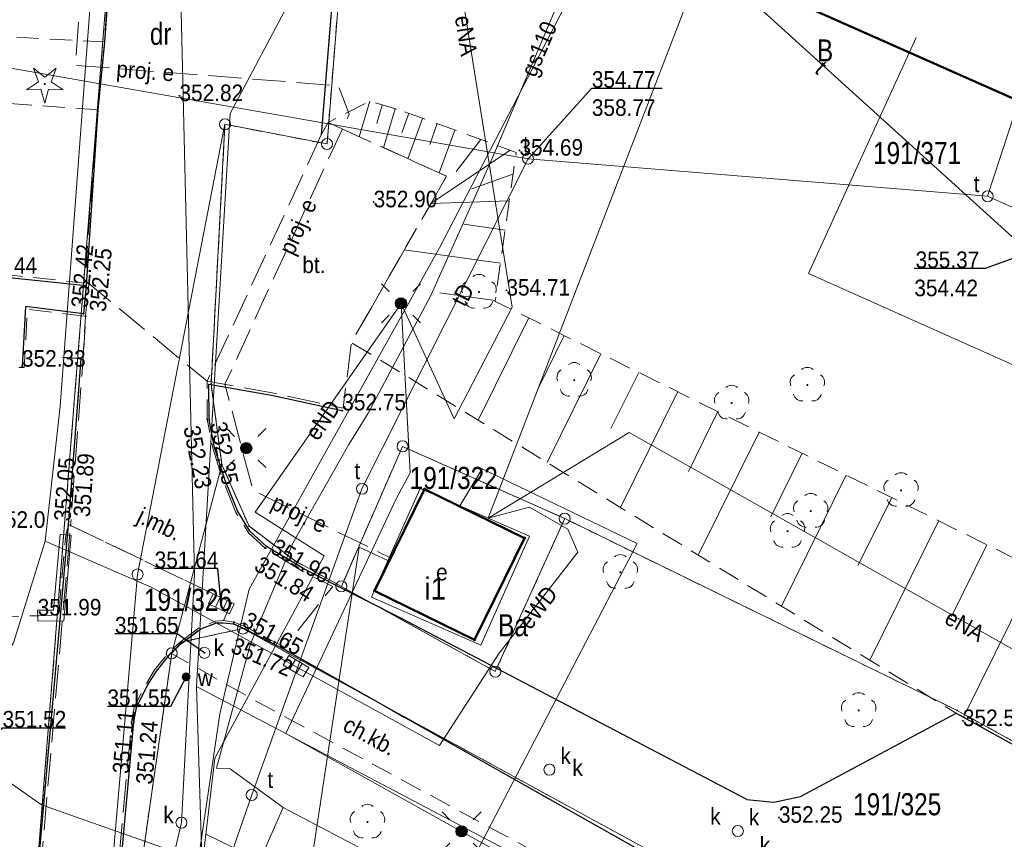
# Model space of a CAD drawing. Header units: metres. Extents: x 6605396 to 6605688, y 5559202 to 5559407.
# Tile 8 of 12: x 6605605 to 6605649, y 5559301 to 5559338. Entities that reach past the tile are written whole.
import ezdxf

# ---------------------------------------------------------------- set-up
doc = ezdxf.new("R2010")
doc.units = ezdxf.units.M
doc.header["$MEASUREMENT"] = 0
for name, pattern in [('1.0_0.5', [1.5, 1, -0.5]), ('1.5_0.5', [2, 1.5, -0.5]), ('219-500', [0]), ('egug-500', [1, 0.5, -0.5])]:
    doc.linetypes.add(name, pattern=pattern)
doc.layers.get('0').update_dxf_attribs({"color": 2, "linetype": 'CONTINUOUS', "lineweight": 5})
for name, color, linetype in [('000 Inne (niezydentyfikowane)', 7, 'CONTINUOUS'), ('202-punkt graniczny', 7, 'CONTINUOUS'), ('203-punkt graniczny', 7, 'CONTINUOUS'), ('210-oznaczenie konturu użytku gruntowego', 7, 'CONTINUOUS'), ('211-numer działki ewidencyjnej', 7, 'CONTINUOUS'), ('218-kontur użytku gruntowego', 7, 'CONTINUOUS'), ('219-działka ewidencyjna', 7, 'CONTINUOUS'), ('312-budynek ewidencyjny', 7, 'CONTINUOUS'), ('312-oznaczenie budynku ewidencyjnego-Atr117', 7, 'CONTINUOUS'), ('chodnik', 7, 'CONTINUOUS'), ('chodnik-Atr17', 7, 'CONTINUOUS'), ('drzewo iglaste', 7, 'CONTINUOUS'), ('drzewo liściaste', 7, 'CONTINUOUS'), ('jezdnia', 7, 'CONTINUOUS'), ('jezdnia-Atr17', 7, 'CONTINUOUS'), ('komora podziemna', 7, 'CONTINUOUS'), ('kratka ściekowa', 7, 'CONTINUOUS'), ('krawężnik', 7, 'CONTINUOUS'), ('maszt oświetleniowy', 7, 'CONTINUOUS'), ('obszar utwardzony', 7, 'CONTINUOUS'), ('obszar utwardzony-Atr17', 7, 'CONTINUOUS'), ('pikieta naturalna-Atr2', 7, 'CONTINUOUS'), ('pikieta sztuczna', 7, 'CONTINUOUS'), ('pikieta sztuczna-Atr2', 7, 'CONTINUOUS'), ('przewód ciepłowniczy', 7, 'CONTINUOUS'), ('przewód elektroenergetyczny podziemny', 7, 'CONTINUOUS'), ('przewód elektroenergetyczny podziemny - ob. projektowany', 7, 'CONTINUOUS'), ('przewód elektroenergetyczny podziemny - ob. projektowany-Atr1', 7, 'CONTINUOUS'), ('przewód elektroenergetyczny podziemny-Atr1', 7, 'CONTINUOUS'), ('przewód gazowy', 7, 'CONTINUOUS'), ('przewód gazowy-Atr1', 7, 'CONTINUOUS'), ('przewód kanalizacyjny', 7, 'CONTINUOUS'), ('przewód telekomunikacyjny podziemny', 7, 'CONTINUOUS'), ('przewód telekomunikacyjny podziemny-Atr1', 7, 'CONTINUOUS'), ('przewód wodociągowy', 7, 'CONTINUOUS'), ('Punkt budynku', 7, 'CONTINUOUS'), ('rzedna', 7, 'CONTINUOUS'), ('rzedna-Atr2', 7, 'CONTINUOUS'), ('rzedna-Atr3', 7, 'CONTINUOUS'), ('skarpa nieumocniona', 7, 'CONTINUOUS'), ('studnia kanalizacyjna', 7, 'CONTINUOUS'), ('studnia kanalizacyjna-Atr17', 7, 'CONTINUOUS'), ('szafa elektroenergetyczna lub kontener', 7, 'CONTINUOUS'), ('szafa elektroenergetyczna lub kontener-Atr17', 7, 'CONTINUOUS'), ('właz do komory lub kanału - okrągły', 7, 'CONTINUOUS'), ('właz do komory lub kanału - okrągły-Atr17', 7, 'CONTINUOUS'), ('zasuwa lub zawór', 7, 'CONTINUOUS'), ('zasuwa lub zawór-Atr17', 7, 'CONTINUOUS'), ('ściana oporowa (linia)', 7, 'CONTINUOUS')]:
    doc.layers.add(name, color=color, linetype=linetype)
doc.styles.get("Standard").update_dxf_attribs({"font": 'Working1250.shx', "width": 0.75})
doc.linetypes.add('otdn_500', pattern='A,5,0,[21,ksztalty.shx,S=0.5,R=0,X=-1,Y=0]', length=5)

# ---------------------------------------------------------------- blocks, each defined once
blk = doc.blocks.new('PUNKTBUD')
at = {"color": 0}
blk.add_circle((0, 0), 0.045, dxfattribs=at)
blk = doc.blocks.new('202')
at = {"color": 0, "linetype": 'Continuous', "lineweight": 0}
blk.add_circle((0, 0), 0.25, dxfattribs=at)
blk = doc.blocks.new('203')
at = {"linetype": 'Continuous', "lineweight": 0}
h = blk.add_hatch(color=0, dxfattribs=at)
edge = h.paths.add_edge_path()
edge.add_arc((0, 0), 0.045, 0, 360)
blk = doc.blocks.new('OP021')
at = {"linetype": 'Continuous', "lineweight": 13}
h = blk.add_hatch(color=0, dxfattribs=at)
edge = h.paths.add_edge_path()
edge.add_arc((0, 0), 0.05, 0, 360)
at = {"color": 0, "linetype": 'Continuous', "lineweight": 13}
for centre, start, end in [((-0.38, 0.124), 121.308, 202.548), ((0, 0.4), 49.272, 130.728), ((0.38, 0.124), 337.452, 58.692), ((-0.235, -0.324), 193.221, 274.871), ((0.235, -0.324), 265.129, 346.779)]:
    blk.add_arc(centre, 0.4, start, end, dxfattribs=at)
blk = doc.blocks.new('US15')
at = {"color": 0, "linetype": 'Continuous', "lineweight": 13}
blk.add_circle((0, 0), 0.25, dxfattribs=at)
blk = doc.blocks.new('US22')
at = {"color": 0, "linetype": 'Continuous', "lineweight": 13}
blk.add_circle((0, 0), 0.25, dxfattribs=at)
blk = doc.blocks.new('PW01')
at = {"linetype": 'Continuous', "lineweight": 13}
h = blk.add_hatch(color=0, dxfattribs=at)
edge = h.paths.add_edge_path()
edge.add_arc((0, 0), 0.045, 0, 360)
blk = doc.blocks.new('SUEM')
at = {"linetype": 'Continuous'}
h = blk.add_hatch(color=0, dxfattribs=at)
h.dxf.hatch_style = 1
edge = h.paths.add_edge_path()
edge.add_arc((0, 0), 0.25, 0, 360)
at = {"color": 0, "linetype": 'Continuous'}
for p, q in [((-0.53, 0.531), (-0.882, 0.885)), ((0.532, 0.531), (0.884, 0.885)), ((-0.53, -0.53), (-0.882, -0.883)), ((0.532, -0.53), (0.884, -0.883))]:
    blk.add_line(p, q, dxfattribs=at)
blk.add_circle((0, 0), 0.25, dxfattribs=at)
blk = doc.blocks.new('US05')
at = {"color": 0, "linetype": 'Continuous', "lineweight": 13}
for p, q in [((-0.525, -0.25), (-0.525, 0.25)), ((-0.525, 0.25), (-0.175, 0.25)), ((-0.175, -0.25), (-0.175, 0.25)), ((-0.175, 0.25), (0.175, 0.25)), ((0.175, -0.25), (0.175, 0.25)), ((0.175, 0.25), (0.525, 0.25)), ((0.525, -0.25), (0.525, 0.25)), ((-0.525, -0.25), (-0.175, -0.25)), ((-0.175, -0.25), (0.175, -0.25)), ((0.175, -0.25), (0.525, -0.25))]:
    blk.add_line(p, q, dxfattribs=at)
blk = doc.blocks.new('US25')
at = {"linetype": 'Continuous', "lineweight": 0}
h = blk.add_hatch(color=0, dxfattribs=at)
edge = h.paths.add_edge_path()
edge.add_arc((0, 0), 0.2, 0, 360)
blk = doc.blocks.new('OP011')
at = {"linetype": 'Continuous', "lineweight": 13}
h = blk.add_hatch(color=0, dxfattribs=at)
edge = h.paths.add_edge_path()
edge.add_arc((0, 0), 0.05, 0, 360)
at = {"color": 0, "linetype": 'Continuous', "lineweight": 13}
for p, q in [((-0.283, 0.093), (-0.512, 0.706)), ((-0.512, 0.706), (0, 0.299)), ((0, 0.299), (0.512, 0.706)), ((0.512, 0.706), (0.283, 0.093)), ((-0.828, -0.268), (-0.283, 0.093)), ((0.283, 0.093), (0.828, -0.268)), ((-0.175, -0.24), (-0.828, -0.268)), ((0, -0.87), (-0.175, -0.24)), ((0.175, -0.24), (0, -0.87)), ((0.828, -0.268), (0.175, -0.24))]:
    blk.add_line(p, q, dxfattribs=at)

msp = doc.modelspace()

# ---------------------------------------------------------------- linework, layer by layer
at = {"layer": '000 Inne (niezydentyfikowane)', "color": 7, "linetype": 'Continuous', "lineweight": 13}
for p, q in [((6605620.48, 5559334.76), (6605619.99, 5559333.15)), ((6605621.04, 5559334.58), (6605620.79, 5559333.75)), ((6605621.63, 5559334.41), (6605621.1, 5559332.65)), ((6605622.24, 5559334.21), (6605621.92, 5559333.32)), ((6605622.87, 5559333.98), (6605622.2, 5559332.15)), ((6605623.53, 5559333.74), (6605623.19, 5559332.8)), ((6605624.32, 5559333.45), (6605623.61, 5559331.51)), ((6605625.51, 5559333.02), (6605624.38, 5559331.57)), ((6605626.83, 5559332.54), (6605623.24, 5559330.12)), ((6605626.96, 5559331.45), (6605625.1, 5559330.78)), ((6605626.79, 5559330.24), (6605623.24, 5559330.12)), ((6605626.61, 5559328.92), (6605624.73, 5559329.19)), ((6605626.39, 5559327.42), (6605622.04, 5559328.03)), ((6605626.16, 5559325.73), (6605623.64, 5559326.08)), ((6605627.67, 5559324.94), (6605625.38, 5559320.31)), ((6605629.28, 5559324.14), (6605628.1, 5559321.75)), ((6605630.94, 5559323.32), (6605628.5, 5559318.39)), ((6605632.65, 5559322.47), (6605631.39, 5559319.93)), ((6605634.42, 5559321.6), (6605631.82, 5559316.36)), ((6605636.24, 5559320.7), (6605634.9, 5559317.99)), ((6605638.11, 5559319.77), (6605635.35, 5559314.19)), ((6605640.05, 5559318.81), (6605638.63, 5559315.93)), ((6605642.05, 5559317.82), (6605639.11, 5559311.89)), ((6605644.11, 5559316.8), (6605642.59, 5559313.74)), ((6605646.23, 5559315.74), (6605643.11, 5559309.44)), ((6605648.42, 5559314.66), (6605646.81, 5559311.41)), ((6605650.66, 5559313.55), (6605647.35, 5559306.85))]:
    msp.add_line(p, q, dxfattribs=at)
at = {"layer": '218-kontur użytku gruntowego', "color": 3, "linetype": 'egug-500', "lineweight": 18, "flags": 128}
for points in [[(6605609.72, 5559354.26), (6605604.2, 5559284.6)], [(6605604.2, 5559284.6), (6605609.72, 5559354.26)], [(6605618.54, 5559332.82), (6605620.24, 5559354.19)], [(6605620.24, 5559354.19), (6605618.54, 5559332.82)], [(6605613.29, 5559321.94), (6605613.92, 5559333.71)], [(6605613.92, 5559333.71), (6605613.29, 5559321.94)], [(6605613.92, 5559333.71), (6605618.54, 5559332.82)], [(6605618.54, 5559332.82), (6605613.92, 5559333.71)], [(6605613.78, 5559318.29), (6605613.29, 5559321.94)], [(6605613.29, 5559321.94), (6605613.78, 5559318.29)], [(6605621.96, 5559319.12), (6605619.19, 5559312.78)], [(6605619.19, 5559312.78), (6605621.96, 5559319.12)], [(6605629.3, 5559315.85), (6605621.96, 5559319.12)], [(6605621.96, 5559319.12), (6605629.3, 5559315.85)], [(6605615.01, 5559315.51), (6605613.78, 5559318.29)], [(6605613.78, 5559318.29), (6605615.01, 5559315.51)], [(6605626.16, 5559308.92), (6605629.3, 5559315.85)], [(6605629.3, 5559315.85), (6605626.16, 5559308.92)], [(6605647.07, 5559307.16), (6605629.3, 5559315.85)], [(6605629.3, 5559315.85), (6605647.07, 5559307.16)], [(6605617.09, 5559313.93), (6605615.01, 5559315.51)], [(6605615.01, 5559315.51), (6605617.09, 5559313.93)], [(6605619.19, 5559312.78), (6605617.09, 5559313.93)], [(6605617.09, 5559313.93), (6605619.19, 5559312.78)], [(6605619.19, 5559312.78), (6605626.16, 5559308.92)], [(6605626.16, 5559308.92), (6605619.19, 5559312.78)], [(6605611.97, 5559310.26), (6605614.73, 5559310.87)], [(6605614.73, 5559310.87), (6605611.97, 5559310.26)], [(6605614.73, 5559310.87), (6605652.307, 5559290.333)], [(6605652.307, 5559290.333), (6605614.73, 5559310.87)], [(6605611.51, 5559309.75), (6605611.97, 5559310.26)], [(6605611.97, 5559310.26), (6605611.51, 5559309.75)], [(6605607.82, 5559283.98), (6605611.51, 5559309.75)], [(6605611.51, 5559309.75), (6605607.82, 5559283.98)], [(6605654.99, 5559302.785), (6605647.07, 5559307.16)], [(6605647.07, 5559307.16), (6605654.99, 5559302.785)]]:
    msp.add_lwpolyline(points, dxfattribs=at)
at = {"layer": '219-działka ewidencyjna', "color": 7, "linetype": '219-500', "lineweight": 18, "flags": 128}
for points in [[(6605604.2, 5559284.6), (6605609.72, 5559354.26)], [(6605618.54, 5559332.82), (6605620.24, 5559354.19)], [(6605609.96, 5559313.32), (6605613.92, 5559333.71)], [(6605613.29, 5559321.94), (6605613.92, 5559333.71)], [(6605618.54, 5559332.82), (6605613.92, 5559333.71)], [(6605613.78, 5559318.29), (6605613.29, 5559321.94)], [(6605621.96, 5559319.12), (6605619.19, 5559312.78)], [(6605621.96, 5559319.12), (6605629.3, 5559315.85)], [(6605613.78, 5559318.29), (6605611.51, 5559309.75)], [(6605613.78, 5559318.29), (6605615.01, 5559315.51)], [(6605626.16, 5559308.92), (6605629.3, 5559315.85)], [(6605647.07, 5559307.16), (6605629.3, 5559315.85)], [(6605617.09, 5559313.93), (6605615.01, 5559315.51)], [(6605619.19, 5559312.78), (6605617.09, 5559313.93)], [(6605606.02, 5559267.7), (6605609.96, 5559313.32)], [(6605626.16, 5559308.92), (6605619.19, 5559312.78)], [(6605611.97, 5559310.26), (6605614.73, 5559310.87)], [(6605652.307, 5559290.333), (6605614.73, 5559310.87)], [(6605611.51, 5559309.75), (6605611.97, 5559310.26)], [(6605607.82, 5559283.98), (6605611.51, 5559309.75)], [(6605654.99, 5559302.785), (6605647.07, 5559307.16)]]:
    msp.add_lwpolyline(points, dxfattribs=at)
at = {"layer": '312-budynek ewidencyjny', "color": 7, "linetype": 'Continuous', "lineweight": 50, "flags": 128}
for points in [[(6605653.18, 5559333.3), (6605637.27, 5559340.36)], [(6605620.69, 5559312.58), (6605622.95, 5559317.19)], [(6605622.95, 5559317.19), (6605627.48, 5559314.97)], [(6605627.48, 5559314.97), (6605625.22, 5559310.36)], [(6605625.22, 5559310.36), (6605620.69, 5559312.58)]]:
    msp.add_lwpolyline(points, dxfattribs=at)
at = {"layer": 'chodnik', "color": 7, "linetype": '1.0_0.5', "lineweight": 18, "flags": 128}
for points in [[(6605578.25, 5559347), (6605578.32, 5559345.27), (6605593.55, 5559345.92), (6605594.11, 5559338.72), (6605589.56, 5559335.44), (6605592.25, 5559334.09), (6605593.05, 5559333.25), (6605593.35, 5559327.1), (6605589.77, 5559326.72), (6605589.39, 5559330.13), (6605588.09, 5559330.01), (6605588, 5559322.84), (6605589.93, 5559322.81), (6605589.93, 5559324.73), (6605593.06, 5559324.94), (6605593.08, 5559322.97), (6605590.07, 5559322.71), (6605590.17, 5559317.09), (6605590.25, 5559315.58), (6605590.43, 5559311.83), (6605594.1, 5559312.1), (6605594.47, 5559303.46), (6605597.19, 5559303.54), (6605601.51, 5559303.65), (6605601.17, 5559311.35), (6605605.44, 5559311.45), (6605606.39, 5559311.46), (6605606.71, 5559315.11), (6605606.83, 5559315.56), (6605607.41, 5559323.08), (6605607.5, 5559323.21), (6605607.61, 5559325.02), (6605604.97, 5559325.33), (6605604.83, 5559322.69), (6605597.5, 5559322.99), (6605596.32, 5559344.19), (6605608.96, 5559344.88), (6605609.07, 5559347.98), (6605587.24, 5559347.16)], [(6605608.84, 5559342.6), (6605603.32, 5559342.78), (6605603.08, 5559337.73), (6605608.46, 5559337.44)], [(6605608.16, 5559334.36), (6605603.49, 5559334.71), (6605602.66, 5559327.05), (6605607.56, 5559326.52)]]:
    msp.add_lwpolyline(points, close=True, dxfattribs=at)
msp.add_lwpolyline([(6605652.294, 5559290.274), (6605639.48, 5559297), (6605616.58, 5559309.93), (6605614.82, 5559310.86), (6605614.31, 5559311.08), (6605613.84, 5559311.13), (6605613.54, 5559311.13), (6605612.82, 5559310.86), (6605611.96, 5559310.2), (6605611.47, 5559309.76), (6605615.3, 5559307.6), (6605632.07, 5559298.53), (6605629.11, 5559292.25), (6605631.87, 5559290.96), (6605634.72, 5559296.88), (6605644.69, 5559291.56), (6605641.83, 5559285.91), (6605644.19, 5559284.69), (6605647.14, 5559290.44), (6605651.757, 5559287.782)], dxfattribs=at)
at = {"layer": 'jezdnia', "color": 7, "linetype": '1.5_0.5', "lineweight": 18, "flags": 128}
for points in [[(6605613.85, 5559311.23), (6605614.32, 5559311.16), (6605614.85, 5559310.95), (6605616.62, 5559310.03), (6605618.8, 5559312.77), (6605617.45, 5559313.45), (6605615.74, 5559314.51), (6605614.98, 5559315.21), (6605614.4, 5559316.15), (6605613.82, 5559317.61), (6605613.37, 5559319.04), (6605613.11, 5559320.35), (6605613.11, 5559322.07), (6605607.76, 5559326.5), (6605607.61, 5559325.02), (6605607.5, 5559323.21), (6605606.93, 5559315.54), (6605614.22, 5559312.04)], [(6605569.83, 5559275.53), (6605570.33, 5559261.6), (6605559.04, 5559261.38), (6605559.35, 5559257.42), (6605570.48, 5559257.58), (6605570.53, 5559256.19), (6605590, 5559256.74), (6605589.61, 5559264.93), (6605589.89, 5559266.69), (6605590.37, 5559268.16), (6605590.76, 5559268.9), (6605592.25, 5559270.75), (6605594.22, 5559271.93), (6605596.3, 5559272.88), (6605597.78, 5559273.42), (6605598.73, 5559273.76), (6605599.9, 5559274.21), (6605601.23, 5559274.94), (6605602.45, 5559275.72), (6605603.71, 5559276.78), (6605604.79, 5559277.86), (6605605.7, 5559279.04), (6605606.53, 5559280.33), (6605607.12, 5559281.69), (6605607.54, 5559283.16), (6605609.69, 5559306.63), (6605609.81, 5559307.3), (6605610.33, 5559308.33), (6605610.73, 5559309), (6605611.42, 5559309.83), (6605611.91, 5559310.27), (6605612.77, 5559310.93), (6605613.51, 5559311.2), (6605613.85, 5559311.23), (6605614.22, 5559312.04), (6605606.93, 5559315.54), (6605605.44, 5559298.46), (6605604.25, 5559284.49), (6605604.04, 5559283.39), (6605603.44, 5559281.98), (6605602.3, 5559280.31), (6605601.2, 5559279.15), (6605599.98, 5559278.22), (6605598.62, 5559277.47), (6605597.22, 5559276.88), (6605596.13, 5559276.62), (6605595.35, 5559276.53), (6605593.39, 5559276.34)]]:
    msp.add_lwpolyline(points, close=True, dxfattribs=at)
at = {"layer": 'krawężnik', "color": 7, "linetype": 'Continuous', "lineweight": 25, "flags": 128}
for points in [[(6605609.07, 5559347.98), (6605608.96, 5559344.88), (6605608.84, 5559342.6), (6605608.46, 5559337.44), (6605608.16, 5559334.36), (6605607.64, 5559326.41), (6605607.52, 5559325.13), (6605604.89, 5559325.45), (6605604.73, 5559322.72)], [(6605619.04, 5559342.65), (6605618.28, 5559333.23)], [(6605602.53, 5559326.93), (6605607.64, 5559326.41)], [(6605605.32, 5559298.46), (6605606.42, 5559310.92), (6605606.83, 5559315.56), (6605607.41, 5559323.08), (6605606.57, 5559323.14)], [(6605637.55, 5559303.12), (6605621.85, 5559311.35), (6605618.86, 5559312.86), (6605617.49, 5559313.58), (6605615.8, 5559314.58), (6605615.04, 5559315.28), (6605614.48, 5559316.2), (6605613.92, 5559317.62), (6605613.44, 5559319.07), (6605613.21, 5559320.33), (6605613.19, 5559321.94), (6605616.03, 5559321.44), (6605619.23, 5559320.74)], [(6605609.79, 5559306.64), (6605609.92, 5559307.29), (6605610.4, 5559308.27), (6605610.82, 5559308.94), (6605611.47, 5559309.76), (6605611.96, 5559310.2), (6605612.82, 5559310.86), (6605613.54, 5559311.13), (6605613.84, 5559311.13), (6605614.31, 5559311.08), (6605614.82, 5559310.86), (6605616.58, 5559309.93)], [(6605652.294, 5559290.274), (6605639.48, 5559297), (6605616.58, 5559309.93)], [(6605637.55, 5559303.12), (6605638.77, 5559303.01), (6605639.97, 5559303.26), (6605647.03, 5559307.03), (6605654.961, 5559302.653)], [(6605596.35, 5559272.77), (6605597.8, 5559273.31), (6605598.75, 5559273.67), (6605599.94, 5559274.11), (6605601.28, 5559274.84), (6605602.51, 5559275.65), (6605603.77, 5559276.68), (6605604.85, 5559277.77), (6605605.79, 5559278.97), (6605606.64, 5559280.26), (6605607.23, 5559281.65), (6605607.66, 5559283.13), (6605609.79, 5559306.64)]]:
    msp.add_lwpolyline(points, dxfattribs=at)
at = {"layer": 'obszar utwardzony', "color": 7, "linetype": '1.5_0.5', "lineweight": 18, "flags": 128}
msp.add_lwpolyline([(6605618.28, 5559333.23), (6605613.11, 5559322.07), (6605616.05, 5559321.55), (6605619.27, 5559320.85), (6605619.64, 5559323.83), (6605623.95, 5559331.36), (6605618.59, 5559333.79)], close=True, dxfattribs=at)
at = {"layer": 'przewód ciepłowniczy', "color": 212, "linetype": 'Continuous', "lineweight": 18, "flags": 128}
msp.add_lwpolyline([(6605658.455, 5559318.864), (6605640.34, 5559326.95), (6605645.21, 5559337.64)], dxfattribs=at)
at = {"layer": 'przewód elektroenergetyczny podziemny', "color": 1, "linetype": 'Continuous', "lineweight": 18, "flags": 128}
for points in [[(6605604.52, 5559363.62), (6605606.51, 5559361.83), (6605608.32, 5559358.74), (6605609.08, 5559355.87), (6605607.65, 5559336.9), (6605606.46, 5559320.95), (6605605.78, 5559314.82)], [(6605626.72, 5559356.94), (6605623.75, 5559351.55), (6605624.46, 5559340.82), (6605626.92, 5559325.43), (6605624.3, 5559320.37), (6605621.89, 5559325.6)], [(6605625.83, 5559315.87), (6605635.99, 5559342.25), (6605642.46, 5559353.77), (6605663.886, 5559344.067)], [(6605615.29, 5559316.14), (6605621.89, 5559325.6)], [(6605621.69, 5559316.77), (6605622.3, 5559317.92), (6605621.89, 5559325.6)], [(6605625.83, 5559315.87), (6605632.22, 5559319.75), (6605655.774, 5559306.426)], [(6605650.54, 5559282.136), (6605642.65, 5559286.52), (6605643.28, 5559288.28), (6605623.86, 5559297.95), (6605632.58, 5559314.72), (6605625.57, 5559318.1), (6605624.56, 5559316.43)], [(6605621.68, 5559316.78), (6605616.68, 5559306.12), (6605624.63, 5559301.68), (6605647.88, 5559288.8), (6605651.54, 5559286.773)], [(6605644.653, 5559254.814), (6605628.25, 5559262.59), (6605609.31, 5559272.34), (6605611.55, 5559288.75), (6605613.46, 5559305), (6605618.41, 5559314.16), (6605615.29, 5559316.14)], [(6605626.33, 5559309.76), (6605629.89, 5559314.33), (6605629.45, 5559315.37), (6605627.7, 5559316.37), (6605625.83, 5559315.87)], [(6605605.78, 5559314.82), (6605604.34, 5559310.22), (6605602.8, 5559307.79), (6605601.04, 5559306.33), (6605599.45, 5559303.65), (6605598.48, 5559292.34), (6605598.06, 5559280.7), (6605596.65, 5559276.26), (6605597.58, 5559272.15), (6605599.05, 5559269.06), (6605604.88, 5559244.04)], [(6605605.78, 5559314.82), (6605610.58, 5559312.74), (6605623.63, 5559305.57), (6605626.33, 5559309.76)], [(6605621.3, 5559313.95), (6605619.99, 5559314.56), (6605617.33, 5559296.9), (6605603.75, 5559299.29)], [(6605650.754, 5559283.128), (6605634.62, 5559291.05), (6605613.06, 5559301.56)]]:
    msp.add_lwpolyline(points, dxfattribs=at)
at = {"layer": 'przewód elektroenergetyczny podziemny - ob. projektowany', "color": 1, "linetype": '1.5_0.5', "lineweight": 18, "flags": 128}
msp.add_lwpolyline([(6605572.376, 5559362.167), (6605604.99, 5559361.31), (6605606.56, 5559357.19), (6605606.89, 5559352.77), (6605607.87, 5559346.42), (6605607.15, 5559336.38), (6605619.05, 5559335.46), (6605619.54, 5559334.17), (6605613.92, 5559321.94), (6605615.18, 5559317.13), (6605621.42, 5559314.07)], dxfattribs=at)
at = {"layer": 'przewód gazowy', "color": 52, "linetype": 'Continuous', "lineweight": 18, "flags": 128}
for points in [[(6605636.72, 5559356.98), (6605636.3, 5559355.87), (6605630.79, 5559343.44), (6605625.96, 5559332.02), (6605623.24, 5559325.96), (6605620.41, 5559320.62), (6605619.53, 5559319.21), (6605617.01, 5559314.76), (6605615.08, 5559310.17), (6605613.54, 5559304.54), (6605614.15, 5559304.51), (6605616.55, 5559302.76)], [(6605641.85, 5559241.808), (6605607.59, 5559257.71), (6605612, 5559295.51), (6605613.69, 5559307), (6605615.02, 5559312.65), (6605623.63, 5559328.12), (6605630.97, 5559342.28)], [(6605616.55, 5559302.76), (6605615.72, 5559300.88), (6605615.42, 5559299.11), (6605615.66, 5559287.56), (6605616.15, 5559274.42), (6605617.7, 5559268.22), (6605617.28, 5559261.71), (6605639.71, 5559250.7), (6605643.357, 5559248.8)], [(6605650.792, 5559283.303), (6605641.08, 5559288.96), (6605633.78, 5559293.21), (6605625.44, 5559298.08), (6605616.55, 5559302.76)]]:
    msp.add_lwpolyline(points, dxfattribs=at)
at = {"layer": 'przewód kanalizacyjny', "color": 34, "linetype": 'Continuous', "lineweight": 18, "flags": 128}
msp.add_lwpolyline([(6605598.22, 5559241.19), (6605600.84, 5559255.41), (6605604.69, 5559271.21), (6605611.95, 5559302.08), (6605612.54, 5559313.34), (6605611.71, 5559348.4), (6605636.19, 5559359.14), (6605647.05, 5559355.53), (6605655.79, 5559351.81), (6605659.73, 5559350.24), (6605664.614, 5559347.448)], dxfattribs=at)
at = {"layer": 'przewód telekomunikacyjny podziemny', "color": 30, "linetype": 'Continuous', "lineweight": 18, "flags": 128}
for points in [[(6605605.87, 5559357.58), (6605603.35, 5559336.41), (6605627.64, 5559332.15), (6605648.45, 5559330.45), (6605659.856, 5559325.366)], [(6605659.404, 5559323.269), (6605650.35, 5559327.91), (6605629.49, 5559346.82)], [(6605648.45, 5559330.45), (6605650.02, 5559335.24)], [(6605613.96, 5559299.94), (6605615.13, 5559303.33), (6605620.12, 5559317.2), (6605627.64, 5559332.15)], [(6605613.96, 5559299.94), (6605605.61, 5559302.88), (6605594.95, 5559310.38), (6605592.71, 5559310.72)]]:
    msp.add_lwpolyline(points, dxfattribs=at)
at = {"layer": 'przewód wodociągowy', "color": 5, "linetype": 'Continuous', "lineweight": 18, "flags": 128}
for points in [[(6605613.76, 5559255.19), (6605614.26, 5559258.54), (6605613.37, 5559284.43), (6605612.63, 5559308.24), (6605614.16, 5559334.2), (6605619.52, 5559344.33), (6605630.28, 5559365.54)], [(6605612.63, 5559308.24), (6605642.94, 5559292.27), (6605651.648, 5559287.278)]]:
    msp.add_lwpolyline(points, dxfattribs=at)
at = {"layer": 'rzedna-Atr2', "color": 7, "flags": 128}
for points in [[(6605627.64, 5559332.15), (6605630.53, 5559335.35), (6605633.681, 5559335.35)], [(6605627.64, 5559332.15), (6605630.53, 5559335.35), (6605633.713, 5559335.35)], [(6605650.35, 5559327.91), (6605648.34, 5559327.18), (6605645.13, 5559327.18)], [(6605650.35, 5559327.91), (6605648.34, 5559327.18), (6605645.189, 5559327.18)], [(6605613.75, 5559311.99), (6605613.59, 5559313.59), (6605610.736, 5559313.59)], [(6605612.99, 5559309.77), (6605611.76, 5559310.63), (6605608.938, 5559310.63)], [(6605612.16, 5559308.68), (6605611.45, 5559307.34), (6605608.596, 5559307.34)], [(6605602.37, 5559303.98), (6605603.85, 5559306.37), (6605606.704, 5559306.37)]]:
    msp.add_lwpolyline(points, dxfattribs=at)
at = {"layer": 'skarpa nieumocniona', "color": 7, "linetype": '1.0_0.5', "lineweight": 18, "flags": 128}
msp.add_lwpolyline([(6605622.05, 5559334.28), (6605627.1, 5559332.44), (6605626.15, 5559325.69), (6605656.67, 5559310.58), (6605654.96, 5559302.65), (6605647.03, 5559307.03), (6605619.64, 5559323.83), (6605623.95, 5559331.36), (6605618.59, 5559333.79), (6605620.46, 5559334.76)], close=True, dxfattribs=at)
at = {"layer": 'szafa elektroenergetyczna lub kontener', "color": 1, "linetype": 'Continuous', "lineweight": 18, "flags": 128}
msp.add_lwpolyline([(6605620.56, 5559312.29), (6605622.76, 5559317.22), (6605627.71, 5559315.05), (6605625.51, 5559310.12)], close=True, dxfattribs=at)
at = {"layer": 'ściana oporowa (linia)', "color": 0, "linetype": 'otdn_500', "lineweight": 18}
for p, q in [((6605606.460948, 5559315.131755), (6605606.160995, 5559311.707236)), ((6605606.460948, 5559315.131755), (6605606.71, 5559315.11)), ((6605606.160995, 5559311.707236), (6605605.43725, 5559311.699985)), ((6605605.43725, 5559311.699985), (6605605.44, 5559311.45))]:
    msp.add_line(p, q, dxfattribs=at)
at = {"layer": 'ściana oporowa (linia)', "color": 0, "lineweight": 18}
for p, q in [((6605606.959052, 5559315.088245), (6605606.619005, 5559311.212764)), ((6605606.959052, 5559315.088245), (6605606.71, 5559315.11)), ((6605605.44275, 5559311.200015), (6605605.44, 5559311.45)), ((6605606.619005, 5559311.212764), (6605605.44275, 5559311.200015))]:
    msp.add_line(p, q, dxfattribs=at)

# ---------------------------------------------------------------- block references
at = {"layer": '202-punkt graniczny', "color": 7, "linetype": 'Continuous', "lineweight": 18}
for p in [(6605613.92, 5559333.71), (6605618.54, 5559332.82), (6605621.96, 5559319.12), (6605629.3, 5559315.85), (6605609.96, 5559313.32), (6605619.19, 5559312.78), (6605614.73, 5559310.87), (6605611.51, 5559309.75), (6605626.16, 5559308.92)]:
    msp.add_blockref('202', p, dxfattribs=at)
at = {"layer": '203-punkt graniczny', "color": 7, "linetype": 'Continuous', "lineweight": 18}
for p in [(6605613.29, 5559321.94), (6605613.78, 5559318.29), (6605615.01, 5559315.51), (6605617.09, 5559313.93), (6605611.97, 5559310.26), (6605647.07, 5559307.16)]:
    msp.add_blockref('203', p, dxfattribs=at)
at = {"layer": 'drzewo iglaste', "color": 94, "linetype": 'Continuous', "lineweight": 18}
msp.add_blockref('OP011', (6605605.76, 5559335.54), dxfattribs=at)
at = {"layer": 'drzewo liściaste', "color": 94, "linetype": 'Continuous', "lineweight": 18}
for p in [(6605625.42, 5559326.11), (6605629.73, 5559322.12), (6605640.29, 5559321.9), (6605636.86, 5559321.09), (6605644.53, 5559317.13), (6605640.44, 5559316.19), (6605639.39, 5559315.28), (6605631.82, 5559313.42), (6605642.61, 5559307.16), (6605620.37, 5559302.11)]:
    msp.add_blockref('OP021', p, dxfattribs=at)
at = {"layer": 'komora podziemna', "color": 30, "linetype": 'Continuous', "lineweight": 18}
for p in [(6605627.64, 5559332.15), (6605648.45, 5559330.45), (6605620.12, 5559317.2), (6605615.13, 5559303.33)]:
    msp.add_blockref('US15', p, dxfattribs=at)
at = {"layer": 'kratka ściekowa', "color": 34, "linetype": 'Continuous', "lineweight": 18}
for p, rotation in [((6605613.75, 5559311.99), 155.158), ((6605617.13, 5559309.16), 329.184)]:
    msp.add_blockref('US05', p, dxfattribs=dict(at, rotation=rotation))
at = {"layer": 'maszt oświetleniowy', "color": 7, "linetype": 'Continuous', "lineweight": 18}
for p in [(6605621.89, 5559325.6), (6605614.88, 5559319.04), (6605624.63, 5559301.68)]:
    msp.add_blockref('SUEM', p, dxfattribs=at)
at = {"layer": 'pikieta sztuczna', "color": 7, "linetype": 'Continuous', "lineweight": 13}
for p in [(6605611.86, 5559335), (6605627.25, 5559332.53), (6605620.65, 5559330.19), (6605626.66, 5559326.19), (6605607.52, 5559325.13), (6605607.61, 5559325.02), (6605604.73, 5559322.72), (6605619.23, 5559320.74), (6605613.11, 5559320.35), (6605613.21, 5559320.33), (6605606.83, 5559315.56), (6605606.93, 5559315.54), (6605615.74, 5559314.51), (6605615.8, 5559314.58), (6605605.44, 5559311.45), (6605614.31, 5559311.08), (6605614.32, 5559311.16), (6605609.69, 5559306.63), (6605609.79, 5559306.64), (6605647.33, 5559306.69), (6605639, 5559302.31)]:
    msp.add_blockref('PW01', p, dxfattribs=at)
at = {"layer": 'Punkt budynku', "color": 5, "linetype": 'Continuous', "lineweight": 18}
for p in [(6605622.95, 5559317.19), (6605627.48, 5559314.97), (6605620.69, 5559312.58), (6605625.22, 5559310.36)]:
    msp.add_blockref('PUNKTBUD', p, dxfattribs=at)
at = {"layer": 'rzedna', "color": 30, "linetype": 'Continuous', "lineweight": 18}
msp.add_blockref('PW01', (6605627.64, 5559332.15), dxfattribs=at)
msp.add_blockref('PW01', (6605627.64, 5559332.15), dxfattribs=at)
at = {"layer": 'rzedna', "color": 34, "linetype": 'Continuous', "lineweight": 18}
for p in [(6605613.75, 5559311.99), (6605612.99, 5559309.77)]:
    msp.add_blockref('PW01', p, dxfattribs=at)
at = {"layer": 'rzedna', "color": 5, "linetype": 'Continuous', "lineweight": 18}
msp.add_blockref('PW01', (6605612.16, 5559308.68), dxfattribs=at)
at = {"layer": 'studnia kanalizacyjna', "color": 34, "linetype": 'Continuous', "lineweight": 18}
for p in [(6605628.61, 5559304.48), (6605637.14, 5559301.7)]:
    msp.add_blockref('US15', p, dxfattribs=at)
at = {"layer": 'właz do komory lub kanału - okrągły', "color": 7, "linetype": 'Continuous', "lineweight": 18}
for p in [(6605627.64, 5559332.15), (6605648.45, 5559330.45), (6605620.12, 5559317.2), (6605612.99, 5559309.77), (6605628.61, 5559304.48), (6605615.13, 5559303.33), (6605611.95, 5559302.08), (6605637.14, 5559301.7)]:
    msp.add_blockref('US22', p, dxfattribs=at)
at = {"layer": 'zasuwa lub zawór', "color": 5, "linetype": 'Continuous', "lineweight": 18}
msp.add_blockref('US25', (6605612.16, 5559308.68), dxfattribs=at)

# ---------------------------------------------------------------- texts
at = {"layer": '210-oznaczenie konturu użytku gruntowego', "color": 3, "linetype": 'Continuous', "lineweight": 13, "char_height": 1, "line_spacing_factor": 0.6}
for s, insert, attachment_point in [('\\fArial|b0|i0|c238238|p39;\\H1x;\\W0.79;dr', (6605610.52, 5559337.296667), 7), ('\\fArial|b0|i0|c238238|p39;\\H1x;\\W0.79;B', (6605640.72, 5559336.556667), 7), ('\\fArial|b0|i0|c238238|p39;\\H1x;\\W0.79;Ba', (6605626.96, 5559311.013333), 5)]:
    msp.add_mtext(s, dxfattribs=dict(at, insert=insert, attachment_point=attachment_point))
at = {"layer": '211-numer działki ewidencyjnej', "color": 7, "linetype": 'Continuous', "lineweight": 13, "char_height": 1, "attachment_point": 7, "line_spacing_factor": 0.6}
for s, insert in [('\\fArial|b0|i0|c238238|p39;\\H1x;\\W0.79;191/371', (6605643.26, 5559331.896667)), ('\\fArial|b0|i0|c238238|p39;\\H1x;\\W0.79;191/322', (6605622.28, 5559317.176667)), ('\\fArial|b0|i0|c238238|p39;\\H1x;\\W0.79;191/326', (6605610.25, 5559311.656667)), ('\\fArial|b0|i0|c238238|p39;\\H1x;\\W0.79;191/325', (6605642.36, 5559302.396667))]:
    msp.add_mtext(s, dxfattribs=dict(at, insert=insert))
at = {"layer": '312-oznaczenie budynku ewidencyjnego-Atr117', "color": 7, "insert": (6605623.44, 5559312.683333), "char_height": 1, "attachment_point": 5, "line_spacing_factor": 0.6}
msp.add_mtext('\\fArial|b0|i0|c238238|p39;\\H1x;\\W0.9;i1', dxfattribs=at)
at = {"layer": 'chodnik-Atr17', "color": 7, "insert": (6605619.191067, 5559306.270102), "char_height": 0.75, "attachment_point": 7, "rotation": 331.5929711, "line_spacing_factor": 0.6}
msp.add_mtext('\\fArial|b0|i0|c238238|p39;\\H1x;\\W0.9;ch.kb.', dxfattribs=at)
at = {"layer": 'jezdnia-Atr17', "color": 7, "insert": (6605609.771798, 5559315.504629), "char_height": 0.75, "attachment_point": 7, "rotation": 334.3539735, "line_spacing_factor": 0.6}
msp.add_mtext('\\fArial|b0|i0|c238238|p39;\\H1x;\\W0.9;j.mb.', dxfattribs=at)
at = {"layer": 'obszar utwardzony-Atr17', "color": 7, "insert": (6605617.42, 5559326.96), "char_height": 0.75, "attachment_point": 7, "line_spacing_factor": 0.6}
msp.add_mtext('\\fArial|b0|i0|c238238|p39;\\H1x;\\W0.9;bt.', dxfattribs=at)
at = {"layer": 'pikieta naturalna-Atr2', "color": 7, "insert": (6605603.43, 5559315.42), "char_height": 0.75, "attachment_point": 7, "line_spacing_factor": 0.6}
msp.add_mtext('\\fArial|b0|i0|c238238|p39;\\H1x;\\W0.9;352.0', dxfattribs=at)
at = {"layer": 'pikieta sztuczna-Atr2', "color": 7, "char_height": 0.75, "attachment_point": 7, "line_spacing_factor": 0.6}
for s, insert in [('\\fArial|b0|i0|c238238|p39;\\H1x;\\W0.9;352.82', (6605611.86, 5559334.75)), ('\\fArial|b0|i0|c238238|p39;\\H1x;\\W0.9;354.69', (6605627.25, 5559332.28)), ('\\fArial|b0|i0|c238238|p39;\\H1x;\\W0.9;352.90', (6605620.65, 5559329.94)), ('\\fArial|b0|i0|c238238|p39;\\H1x;\\W0.9;352.44', (6605602.53, 5559326.93)), ('\\fArial|b0|i0|c238238|p39;\\H1x;\\W0.9;354.71', (6605626.66, 5559325.94)), ('\\fArial|b0|i0|c238238|p39;\\H1x;\\W0.9;352.33', (6605604.73, 5559322.72)), ('\\fArial|b0|i0|c238238|p39;\\H1x;\\W0.9;352.75', (6605619.23, 5559320.74)), ('\\fArial|b0|i0|c238238|p39;\\H1x;\\W0.9;351.99', (6605605.44, 5559311.45)), ('\\fArial|b0|i0|c238238|p39;\\H1x;\\W0.9;352.50', (6605647.33, 5559306.44)), ('\\fArial|b0|i0|c238238|p39;\\H1x;\\W0.9;352.25', (6605639, 5559302.06))]:
    msp.add_mtext(s, dxfattribs=dict(at, insert=insert))
for s, insert, rotation in [('\\fArial|b0|i0|c238238|p39;\\H1x;\\W0.9;352.42', (6605607.708908, 5559325.366664), 84.643986), ('\\fArial|b0|i0|c238238|p39;\\H1x;\\W0.9;352.25', (6605608.528726, 5559325.194792), 84.2129773), ('\\fArial|b0|i0|c238238|p39;\\H1x;\\W0.9;352.23', (6605612.024783, 5559319.97133), 281.2259724), ('\\fArial|b0|i0|c238238|p39;\\H1x;\\W0.9;352.35', (6605613.234783, 5559320.15133), 281.2259724), ('\\fArial|b0|i0|c238238|p39;\\H1x;\\W0.9;351.89', (6605607.809313, 5559315.901473), 85.7500272), ('\\fArial|b0|i0|c238238|p39;\\H1x;\\W0.9;352.05', (6605606.92926, 5559315.710777), 85.5900011), ('\\fArial|b0|i0|c238238|p39;\\H1x;\\W0.9;351.96', (6605615.922691, 5559314.334843), 329.3869995), ('\\fArial|b0|i0|c238238|p39;\\H1x;\\W0.9;351.84', (6605615.178283, 5559313.547513), 328.2059938), ('\\fArial|b0|i0|c238238|p39;\\H1x;\\W0.9;351.65', (6605614.640105, 5559311.000626), 331.3420208), ('\\fArial|b0|i0|c238238|p39;\\H1x;\\W0.9;351.72', (6605614.120977, 5559309.800447), 336.6660124), ('\\fArial|b0|i0|c238238|p39;\\H1x;\\W0.9;351.11', (6605609.578958, 5559304.267194), 84.7659711), ('\\fArial|b0|i0|c238238|p39;\\H1x;\\W0.9;351.24', (6605610.63898, 5559303.787442), 84.8229901)]:
    msp.add_mtext(s, dxfattribs=dict(at, insert=insert, rotation=rotation))
at = {"layer": 'przewód elektroenergetyczny podziemny - ob. projektowany-Atr1', "color": 1, "char_height": 0.75, "attachment_point": 4, "line_spacing_factor": 0.6}
for insert, rotation in [((6605609.000364, 5559336.115372), 355.5790283), ((6605616.773581, 5559327.837804), 65.3189957), ((6605616.064963, 5559316.557769), 333.8769833)]:
    msp.add_mtext('\\fArial|b0|i0|c238238|p39;\\H1x;\\W0.9;proj. e', dxfattribs=dict(at, insert=insert, rotation=rotation))
at = {"layer": 'przewód elektroenergetyczny podziemny-Atr1', "color": 1, "char_height": 0.75, "attachment_point": 4, "line_spacing_factor": 0.6}
for s, insert, rotation in [('\\fArial|b0|i0|c238238|p39;\\H1x;\\W0.9;eNA', (6605624.686567, 5559338.630271), 279.0810233), ('\\fArial|b0|i0|c238238|p39;\\H1x;\\W0.9;eND', (6605617.812515, 5559319.538476), 55.0969941), ('\\fArial|b0|i0|c238238|p39;\\H1x;\\W0.9;eWD', (6605627.44861, 5559310.993182), 52.0809808), ('\\fArial|b0|i0|c238238|p39;\\H1x;\\W0.9;eNA', (6605646.618455, 5559311.461201), 330.5039878)]:
    msp.add_mtext(s, dxfattribs=dict(at, insert=insert, rotation=rotation))
at = {"layer": 'przewód gazowy-Atr1', "color": 40, "insert": (6605627.735126, 5559335.901307), "char_height": 0.75, "attachment_point": 4, "rotation": 67.0740023, "line_spacing_factor": 0.6}
msp.add_mtext('\\fArial|b0|i0|c238238|p39;\\H1x;\\W0.9;gs110', dxfattribs=at)
at = {"layer": 'przewód telekomunikacyjny podziemny-Atr1', "color": 30, "char_height": 0.75, "attachment_point": 4, "line_spacing_factor": 0.6}
for s, insert, rotation in [('\\fArial|b0|i0|c238238|p39;\\H1x;\\W0.9;t', (6605640.816046, 5559336.377389), 317.8070165), ('\\fArial|b0|i0|c238238|p39;\\H1x;\\W0.9;tD', (6605624.471668, 5559325.563829), 63.2969921)]:
    msp.add_mtext(s, dxfattribs=dict(at, insert=insert, rotation=rotation))
at = {"layer": 'rzedna-Atr2', "color": 30, "char_height": 0.75, "attachment_point": 7, "line_spacing_factor": 0.6}
for s, insert in [('\\fArial|b0|i0|c238238|p39;\\H1x;\\W0.9;354.77', (6605630.53, 5559335.357)), ('\\fArial|b0|i0|c238238|p39;\\H1x;\\W0.9;355.37', (6605645.189, 5559327.188))]:
    msp.add_mtext(s, dxfattribs=dict(at, insert=insert))
at = {"layer": 'rzedna-Atr2', "color": 34, "char_height": 0.75, "attachment_point": 7, "line_spacing_factor": 0.6}
for s, insert in [('\\fArial|b0|i0|c238238|p39;\\H1x;\\W0.9;351.64', (6605610.736, 5559313.598)), ('\\fArial|b0|i0|c238238|p39;\\H1x;\\W0.9;351.65', (6605608.938, 5559310.638)), ('\\fArial|b0|i0|c238238|p39;\\H1x;\\W0.9;351.52', (6605603.85, 5559306.378))]:
    msp.add_mtext(s, dxfattribs=dict(at, insert=insert))
at = {"layer": 'rzedna-Atr2', "color": 5, "insert": (6605608.596, 5559307.348), "char_height": 0.75, "attachment_point": 7, "line_spacing_factor": 0.6}
msp.add_mtext('\\fArial|b0|i0|c238238|p39;\\H1x;\\W0.9;351.55', dxfattribs=at)
at = {"layer": 'rzedna-Atr3', "color": 30, "char_height": 0.75, "attachment_point": 7, "line_spacing_factor": 0.6}
for s, insert in [('\\fArial|b0|i0|c238238|p39;\\H1x;\\W0.9;358.77', (6605630.53, 5559334.082)), ('\\fArial|b0|i0|c238238|p39;\\H1x;\\W0.9;354.42', (6605645.13, 5559325.912))]:
    msp.add_mtext(s, dxfattribs=dict(at, insert=insert))
at = {"layer": 'studnia kanalizacyjna-Atr17', "color": 34, "char_height": 0.75, "attachment_point": 7, "line_spacing_factor": 0.6}
for insert in [(6605629.11, 5559304.73), (6605637.64, 5559301.95), (6605638.13, 5559300.68)]:
    msp.add_mtext('\\fArial|b0|i0|c238238|p39;\\H1x;\\W0.9;k', dxfattribs=dict(at, insert=insert))
at = {"layer": 'szafa elektroenergetyczna lub kontener-Atr17', "color": 1, "insert": (6605623.48, 5559313.04), "char_height": 0.75, "attachment_point": 7, "line_spacing_factor": 0.6}
msp.add_mtext('\\fArial|b0|i0|c238238|p39;\\H1x;\\W0.9;e', dxfattribs=at)
at = {"layer": 'właz do komory lub kanału - okrągły-Atr17', "color": 7, "char_height": 0.75, "attachment_point": 7, "line_spacing_factor": 0.6}
for s, insert in [('\\fArial|b0|i0|c238238|p39;\\H1x;\\W0.9;t', (6605627.41, 5559332.42)), ('\\fArial|b0|i0|c238238|p39;\\H1x;\\W0.9;t', (6605647.82, 5559330.63)), ('\\fArial|b0|i0|c238238|p39;\\H1x;\\W0.9;t', (6605619.78, 5559317.63)), ('\\fArial|b0|i0|c238238|p39;\\H1x;\\W0.9;k', (6605613.41, 5559309.63)), ('\\fArial|b0|i0|c238238|p39;\\H1x;\\W0.9;k', (6605629.65, 5559304.19)), ('\\fArial|b0|i0|c238238|p39;\\H1x;\\W0.9;t', (6605615.84, 5559303.64)), ('\\fArial|b0|i0|c238238|p39;\\H1x;\\W0.9;k', (6605611.13, 5559302.05)), ('\\fArial|b0|i0|c238238|p39;\\H1x;\\W0.9;k', (6605635.89, 5559301.99))]:
    msp.add_mtext(s, dxfattribs=dict(at, insert=insert))
at = {"layer": 'zasuwa lub zawór-Atr17', "color": 5, "insert": (6605612.69, 5559308.26), "char_height": 0.75, "attachment_point": 7, "line_spacing_factor": 0.6}
msp.add_mtext('\\fArial|b0|i0|c238238|p39;\\H1x;\\W0.9;w', dxfattribs=at)

doc.saveas('drawing.dxf')
